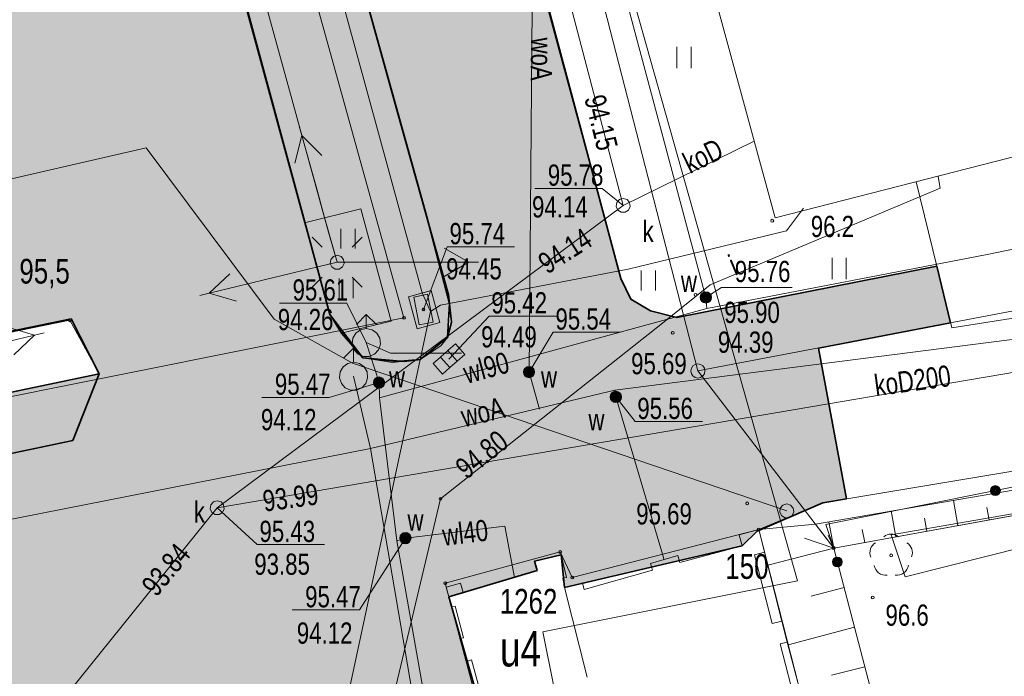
# Model space of a CAD drawing. Header units: metres. Extents: x -320 to 5572509, y -47 to 5960263.
# Tile 52 of 59: x 5572447 to 5572481, y 5960111 to 5960134. Entities that reach past the tile are written whole.
import ezdxf

# ---------------------------------------------------------------- set-up
doc = ezdxf.new("R2010")
doc.units = ezdxf.units.M
doc.header["$MEASUREMENT"] = 0
for name, color, linetype in [('202-Punkt_graniczny_stabilizowa', 7, 'Continuous'), ('203-Punkt_zalamania_granicy_dzi', 7, 'Continuous'), ('218-Granica_uzytku', 7, 'Continuous'), ('219-Linia_granicy', 7, 'Continuous'), ('312-Budynek__powierzchnia_', 7, 'Continuous'), ('312-Numer_ewidencyjny_budynku', 7, 'Continuous'), ('312-Numer_ewidencyjny_budynku-A', 7, 'Continuous'), ('403-Punkt_okreslonej_wysokosci', 7, 'Continuous'), ('403-Punkt_okreslonej_wysokosci-', 7, 'Continuous'), ('420-Krawedz_jezdni', 7, 'Continuous'), ('422-Kraweznik_jezdni', 7, 'Continuous'), ('801-Punkt_okreslonej_wysokosci', 7, 'Continuous'), ('801-Punkt_okreslonej_wysokosci-', 7, 'Continuous'), ('820-Skarpa_nieumocniona', 7, 'Continuous'), ('823-Szczyt_skarpy_nieumocninej', 7, 'Continuous'), ('902-Ogrodzenie_trwale_symb_', 7, 'Continuous'), ('903-Zywoplot', 7, 'Continuous'), ('922-Drzewo_lisciaste', 7, 'Continuous'), ('940-Trawnik_symb__poj_', 7, 'Continuous'), ('EGB_PunktGraniczny', 7, 'Continuous'), ('hydrant__punkt_', 7, 'Continuous'), ('komora_podziemna_-_przewod_tele', 7, 'Continuous'), ('kratka_sciekowa__punkt_', 7, 'Continuous'), ('kraweznik', 7, 'Continuous'), ('latarnia_na_slupie_lub_maszcie_', 7, 'Continuous'), ('Nowe_810-G Ogólne', 7, 'Continuous'), ('przewod_elektroenergetyczny__li', 7, 'Continuous'), ('przewod_elektroenergetyczny_nis', 7, 'Continuous'), ('przewod_inny__linia_', 7, 'Continuous'), ('przewod_inny__linia_-Atr1', 7, 'Continuous'), ('przewod_kanalizacyjny__linia_', 7, 'Continuous'), ('przewod_kanalizacyjny__linia_-A', 7, 'Continuous'), ('przewod_telekomunikacyjny__lini', 7, 'Continuous'), ('przewod_wodociagowy__linia_', 7, 'Continuous'), ('przewod_wodociagowy__linia_-Atr', 7, 'Continuous'), ('punkt_o_okreslonej_wysokosci__s', 7, 'Continuous'), ('rzedne_teren', 7, 'Continuous'), ('slup__punkt_', 7, 'Continuous'), ('slup_EN', 7, 'Continuous'), ('szafa_sterownicza_-_siec_teleko', 7, 'Continuous'), ('trawnik', 7, 'Continuous'), ('wlaz_okragly_-_siec_kanalizacyj', 7, 'Continuous'), ('ZAKRES', 7, 'Continuous'), ('zasuwa_-_siec_wodociagowa__punk', 7, 'Continuous')]:
    doc.layers.add(name, color=color, linetype=linetype)
doc.styles.add('GENERATED_STYLE_1', font='arial.ttf')

# ---------------------------------------------------------------- blocks, each defined once
blk = doc.blocks.new('Wypełnienie_31', base_point=(5572434.607, 5960129.98))
at = {"layer": 'Nowe_810-G Ogólne', "linetype": 'Continuous', "lineweight": 0, "true_color": 0x3f003f}
blk.add_hatch(color=208, dxfattribs=at).paths.add_polyline_path([(5572453.37, 5960154.502), (5572458.859, 5960158.602), (5572467.86, 5960124.95), (5572468.21, 5960124.22), (5572468.9, 5960123.8), (5572469.83, 5960123.57), (5572479.02, 5960125.38), (5572479.509, 5960123.378), (5572474.84, 5960122.49), (5572475.83, 5960117.16), (5572474.99, 5960117.02), (5572472.68, 5960116.02), (5572472.14, 5960115.5), (5572465.87, 5960114.02), (5572465.75, 5960115.18), (5572464.8, 5960114.95), (5572464.9, 5960114.62), (5572461.775, 5960113.69), (5572462.88, 5960109.82), (5572464.37, 5960110.27), (5572464.09, 5960110.12), (5572467.083, 5960096.479), (5572467.43, 5960093.63), (5572426.7, 5960085.51), (5572425.91, 5960084.54), (5572419.894, 5960118.328), (5572420.79, 5960116.24), (5572422.21, 5960114.9), (5572424.006, 5960114.545), (5572426.009, 5960114.587), (5572430.332, 5960115.45), (5572442.846, 5960118.046), (5572448.49, 5960119.22), (5572449.42, 5960121.58), (5572448.43, 5960123.52), (5572424.32, 5960118.54), (5572422.105, 5960131.15), (5572450.38, 5960152.269), (5572449.934, 5960151.928), (5572457.57, 5960123.68), (5572458.355, 5960122.58), (5572458.74, 5960122.14), (5572459.93, 5960122.017), (5572460.76, 5960122.08), (5572461.73, 5960122.86), (5572461.87, 5960123.41), (5572461.76, 5960124.37), (5572459.856, 5960131.211)])
at = {"layer": 'Nowe_810-G Ogólne', "color": 18, "lineweight": 35, "true_color": 0x030303}
for p, q in [((5572458.859, 5960158.602), (5572467.86, 5960124.95)), ((5572459.856, 5960131.211), (5572453.37, 5960154.502)), ((5572449.934, 5960151.928), (5572457.57, 5960123.68)), ((5572461.76, 5960124.37), (5572459.856, 5960131.211)), ((5572469.83, 5960123.57), (5572479.02, 5960125.38)), ((5572479.02, 5960125.38), (5572479.509, 5960123.378)), ((5572467.86, 5960124.95), (5572468.21, 5960124.22)), ((5572461.87, 5960123.41), (5572461.76, 5960124.37)), ((5572468.21, 5960124.22), (5572468.9, 5960123.8)), ((5572457.57, 5960123.68), (5572458.355, 5960122.58)), ((5572468.9, 5960123.8), (5572469.83, 5960123.57)), ((5572448.43, 5960123.52), (5572424.32, 5960118.54)), ((5572449.42, 5960121.58), (5572448.43, 5960123.52)), ((5572461.73, 5960122.86), (5572461.87, 5960123.41)), ((5572479.509, 5960123.378), (5572474.84, 5960122.49)), ((5572460.76, 5960122.08), (5572461.73, 5960122.86)), ((5572458.355, 5960122.58), (5572458.74, 5960122.14)), ((5572474.84, 5960122.49), (5572475.83, 5960117.16)), ((5572458.74, 5960122.14), (5572459.93, 5960122.017)), ((5572459.93, 5960122.017), (5572460.76, 5960122.08)), ((5572448.49, 5960119.22), (5572449.42, 5960121.58)), ((5572442.846, 5960118.046), (5572448.49, 5960119.22)), ((5572475.83, 5960117.16), (5572474.99, 5960117.02)), ((5572474.99, 5960117.02), (5572472.68, 5960116.02)), ((5572472.68, 5960116.02), (5572472.14, 5960115.5)), ((5572472.14, 5960115.5), (5572465.87, 5960114.02)), ((5572465.75, 5960115.18), (5572464.8, 5960114.95)), ((5572465.87, 5960114.02), (5572465.75, 5960115.18)), ((5572464.9, 5960114.62), (5572461.775, 5960113.69)), ((5572464.8, 5960114.95), (5572464.9, 5960114.62)), ((5572461.775, 5960113.69), (5572462.88, 5960109.82))]:
    blk.add_line(p, q, dxfattribs=at)
blk = doc.blocks.new('Wypełnienie_32', base_point=(5572434.607, 5960129.98))
at = {"layer": 'Nowe_810-G Ogólne', "linetype": 'Continuous', "lineweight": 0, "true_color": 0xbf00bf}
blk.add_hatch(color=212, dxfattribs=at).paths.add_polyline_path([(5572449.934, 5960151.928), (5572457.57, 5960123.68), (5572458.74, 5960122.14), (5572460.2, 5960122.017), (5572460.76, 5960122.08), (5572461.73, 5960122.86), (5572461.795, 5960124.061), (5572460.994, 5960127.128), (5572453.37, 5960154.502)])
at = {"layer": 'Nowe_810-G Ogólne', "color": 18, "lineweight": 35, "true_color": 0x030303}
for p, q in [((5572453.37, 5960154.502), (5572449.934, 5960151.928)), ((5572460.994, 5960127.128), (5572453.37, 5960154.502)), ((5572449.934, 5960151.928), (5572457.57, 5960123.68)), ((5572461.795, 5960124.061), (5572460.994, 5960127.128)), ((5572461.73, 5960122.86), (5572461.795, 5960124.061)), ((5572457.57, 5960123.68), (5572458.74, 5960122.14)), ((5572460.76, 5960122.08), (5572461.73, 5960122.86)), ((5572458.74, 5960122.14), (5572460.2, 5960122.017)), ((5572460.2, 5960122.017), (5572460.76, 5960122.08))]:
    blk.add_line(p, q, dxfattribs=at)
at = {"layer": 'Nowe_810-G Ogólne', "color": 7, "lineweight": 5, "insert": (5572452.5, 5960149.732), "char_height": 0.5, "attachment_point": 7, "style": 'GENERATED_STYLE_1'}
blk.add_mtext('\\A1;{\\pql;\\fArial|b0|i0|c238|p38;131,1 m\\fArial|b0|i0|c238|p38;\\A1{\\H.66x;\\S2^  ;}}', dxfattribs=at)
blk = doc.blocks.new('Wypełnienie_33', base_point=(5572434.607, 5960129.98))
at = {"layer": 'Nowe_810-G Ogólne', "linetype": 'Continuous', "lineweight": 0, "true_color": 0xbf00bf}
blk.add_hatch(color=212, dxfattribs=at).paths.add_polyline_path([(5572420.216, 5960129.739), (5572418.167, 5960128.209), (5572419.894, 5960118.328), (5572420.79, 5960116.24), (5572422.21, 5960114.9), (5572423.63, 5960114.57), (5572425.435, 5960114.527), (5572427.182, 5960114.797), (5572448.49, 5960119.22), (5572449.42, 5960121.58), (5572423.97, 5960116.3), (5572422.61, 5960117.41)])
at = {"layer": 'Nowe_810-G Ogólne', "color": 18, "lineweight": 35, "true_color": 0x030303}
for p, q in [((5572420.216, 5960129.739), (5572418.167, 5960128.209)), ((5572422.61, 5960117.41), (5572420.216, 5960129.739)), ((5572418.167, 5960128.209), (5572419.894, 5960118.328)), ((5572449.42, 5960121.58), (5572423.97, 5960116.3)), ((5572448.49, 5960119.22), (5572449.42, 5960121.58)), ((5572427.182, 5960114.797), (5572448.49, 5960119.22)), ((5572419.894, 5960118.328), (5572420.79, 5960116.24)), ((5572423.97, 5960116.3), (5572422.61, 5960117.41)), ((5572420.79, 5960116.24), (5572422.21, 5960114.9)), ((5572422.21, 5960114.9), (5572423.63, 5960114.57)), ((5572425.435, 5960114.527), (5572427.182, 5960114.797)), ((5572423.63, 5960114.57), (5572425.435, 5960114.527))]:
    blk.add_line(p, q, dxfattribs=at)
at = {"layer": 'Nowe_810-G Ogólne', "color": 7, "lineweight": 5, "insert": (5572437.032, 5960117.624), "char_height": 0.5, "attachment_point": 7, "style": 'GENERATED_STYLE_1'}
blk.add_mtext('\\A1;{\\pql;\\fArial|b0|i0|c238|p38;88,8 m\\fArial|b0|i0|c238|p38;\\A1{\\H.66x;\\S2^  ;}}', dxfattribs=at)
blk = doc.blocks.new('EGBP04_03')
at = {"layer": '203-Punkt_zalamania_granicy_dzi', "color": 7, "lineweight": 13}
blk.add_circle((0, 0), 0.05, dxfattribs=at)
blk = doc.blocks.new('EGBP04_2a')
at = {"layer": '202-Punkt_graniczny_stabilizowa', "color": 7, "lineweight": 13}
blk.add_circle((0, 0), 0.25, dxfattribs=at)
blk = doc.blocks.new('RTPW01')
at = {"layer": '801-Punkt_okreslonej_wysokosci', "color": 7, "lineweight": 13}
blk.add_circle((0, 0), 0.05, dxfattribs=at)
blk = doc.blocks.new('940P')
at = {"layer": '940-Trawnik_symb__poj_', "color": 7, "lineweight": 13}
for p, q in [((-0.25, -0.375), (-0.25, 0.375)), ((0.25, -0.375), (0.25, 0.375))]:
    blk.add_line(p, q, dxfattribs=at)
blk = doc.blocks.new('US05')
at = {"layer": 'kratka_sciekowa__punkt_', "color": 7, "lineweight": 13}
for p, q in [((-0.525, 0.25), (-0.175, 0.25)), ((-0.525, -0.25), (-0.525, 0.25)), ((-0.175, 0.25), (0.175, 0.25)), ((-0.175, -0.25), (-0.175, 0.25)), ((0.175, 0.25), (0.525, 0.25)), ((0.175, -0.25), (0.175, 0.25)), ((0.525, -0.25), (0.525, 0.25)), ((-0.525, -0.25), (-0.175, -0.25)), ((-0.175, -0.25), (0.175, -0.25)), ((0.175, -0.25), (0.525, -0.25))]:
    blk.add_line(p, q, dxfattribs=at)
blk = doc.blocks.new('US22')
at = {"layer": 'wlaz_okragly_-_siec_kanalizacyj', "color": 7, "lineweight": 13}
for p, q in [((-0.2475, -0.0356), (-0.2274, 0.1039)), ((-0.2274, 0.1039), (-0.1352, 0.2103)), ((-0.1352, 0.2103), (0, 0.25)), ((0, 0.25), (0.1352, 0.2103)), ((0.1352, 0.2103), (0.2274, 0.1039)), ((0.2274, 0.1039), (0.2475, -0.0356)), ((-0.1889, -0.1637), (-0.2475, -0.0356)), ((-0.0704, -0.2399), (-0.1889, -0.1637)), ((0.0704, -0.2399), (-0.0704, -0.2399)), ((0.1889, -0.1637), (0.0704, -0.2399)), ((0.2475, -0.0356), (0.1889, -0.1637))]:
    blk.add_line(p, q, dxfattribs=at)
blk = doc.blocks.new('US19')
at = {"layer": 'szafa_sterownicza_-_siec_teleko', "color": 7, "lineweight": 13}
for p, q in [((-0.5, 0.25), (0.5, 0.25)), ((-0.5, -0.25), (-0.5, 0.25)), ((0.5, -0.25), (0.5, 0.25)), ((-0.5, -0.25), (0.5, -0.25))]:
    blk.add_line(p, q, dxfattribs=at)
blk = doc.blocks.new('PW01')
at = {"layer": 'punkt_o_okreslonej_wysokosci__s', "color": 7, "lineweight": 13}
for p, q in [((-0.045, 0), (-0.0318, 0.0318)), ((-0.0318, -0.0318), (-0.045, 0)), ((-0.0318, 0.0318), (0, 0.045)), ((0, 0.045), (0.0318, 0.0318)), ((0.0318, 0.0318), (0.045, 0)), ((0.045, 0), (0.0318, -0.0318)), ((0, -0.045), (-0.0318, -0.0318)), ((0.0318, -0.0318), (0, -0.045))]:
    blk.add_line(p, q, dxfattribs=at)
blk = doc.blocks.new('US02')
at = {"layer": 'hydrant__punkt_', "color": 7, "lineweight": 13}
for p, q in [((0, 1), (-0.353, 0.647)), ((0, 1), (0.354, 0.647)), ((0, 0.5), (0, 1)), ((-0.3716, 0.3346), (-0.2034, 0.4568)), ((-0.2034, 0.4568), (0, 0.5)), ((0, 0.5), (0.2034, 0.4568)), ((0.2034, 0.4568), (0.3716, 0.3346)), ((-0.4973, -0.0523), (-0.4755, 0.1545)), ((-0.4755, 0.1545), (-0.3716, 0.3346)), ((0.3716, 0.3346), (0.4755, 0.1545)), ((0.4755, 0.1545), (0.4973, -0.0523)), ((-0.433, -0.25), (-0.4973, -0.0523)), ((-0.2939, -0.4045), (-0.433, -0.25)), ((0.433, -0.25), (0.2939, -0.4045)), ((0.4973, -0.0523), (0.433, -0.25)), ((-0.104, -0.4891), (-0.2939, -0.4045)), ((0.104, -0.4891), (-0.104, -0.4891)), ((0.2939, -0.4045), (0.104, -0.4891))]:
    blk.add_line(p, q, dxfattribs=at)
blk = doc.blocks.new('SUUS25')
at = {"layer": 'zasuwa_-_siec_wodociagowa__punk', "color": 7, "lineweight": 13}
for radius in [0.2, 0.18, 0.16, 0.14, 0.12, 0.1, 0.08, 0.06, 0.04, 0.02]:
    blk.add_circle((0, 0), radius, dxfattribs=at)
blk = doc.blocks.new('SM011')
at = {"layer": 'latarnia_na_slupie_lub_maszcie_', "color": 7, "lineweight": 13}
for p, q in [((-0.53, 0.531), (-0.883, 0.884)), ((0.531, 0.531), (0.884, 0.884)), ((-0.53, -0.53), (-0.883, -0.883)), ((0.531, -0.53), (0.884, -0.883))]:
    blk.add_line(p, q, dxfattribs=at)
blk = doc.blocks.new('SM04')
at = {"layer": 'slup__punkt_', "color": 7, "lineweight": 13}
for p, q in [((-0.2475, -0.0356), (-0.2274, 0.1039)), ((-0.2274, 0.1039), (-0.1352, 0.2103)), ((-0.1352, 0.2103), (0, 0.25)), ((0, 0.25), (0.1352, 0.2103)), ((0.1352, 0.2103), (0.2274, 0.1039)), ((0.2274, 0.1039), (0.2475, -0.0356)), ((-0.1889, -0.1637), (-0.2475, -0.0356)), ((-0.0704, -0.2399), (-0.1889, -0.1637)), ((0.0704, -0.2399), (-0.0704, -0.2399)), ((0.1889, -0.1637), (0.0704, -0.2399)), ((0.2475, -0.0356), (0.1889, -0.1637))]:
    blk.add_line(p, q, dxfattribs=at)
blk = doc.blocks.new('PE04')
at = {"layer": 'przewod_elektroenergetyczny_nis', "color": 7, "lineweight": 13}
for p, q in [((4.65, 0), (3.784, 0.5)), ((0.65, 0), (0, 0)), ((0.65, 0), (1.65, 0)), ((1.65, 0), (2.65, 0)), ((2.65, 0), (3.65, 0)), ((3.65, 0), (4.65, 0)), ((4.65, 0), (3.784, -0.5)), ((4.65, 0), (5, 0))]:
    blk.add_line(p, q, dxfattribs=at)
blk = doc.blocks.new('OBOP02_01')
at = {"layer": '922-Drzewo_lisciaste', "color": 7, "lineweight": 13}
blk.add_circle((0, 0), 0.05, dxfattribs=at)
for centre, radius, start, end in [((0, 0.35), 0.4, 50.114, 129.886), ((-0.35, 0.1), 0.4, 119.8482, 203.5195), ((0.35, 0.1), 0.4, 336.8845, 60.1518), ((-0.2, -0.3), 0.4, 187.477, 278.4788), ((0.2, -0.275), 0.425, 262.6459, 349.6289)]:
    blk.add_arc(centre, radius, start, end, dxfattribs=at)
blk = doc.blocks.new('PTTU04_01')
at = {"layer": 'trawnik', "color": 7, "lineweight": 13}
for p, q in [((-0.25, -0.35), (-0.25, 0.35)), ((0.25, -0.35), (0.25, 0.35))]:
    blk.add_line(p, q, dxfattribs=at)
blk = doc.blocks.new('RTPW02')
at = {"layer": 'rzedne_teren', "color": 7, "lineweight": 13}
blk.add_circle((0, 0), 0.05, dxfattribs=at)

msp = doc.modelspace()

# ---------------------------------------------------------------- linework, layer by layer
at = {"color": 7, "lineweight": 13, "flags": 128}
for points in [[(5572478.3, 5960128.37), (5572479.02, 5960125.38), (5572479.55, 5960123.21)], [(5572475.83, 5960117.16), (5572474.84, 5960122.49)]]:
    msp.add_lwpolyline(points, dxfattribs=at)
at = {"layer": '218-Granica_uzytku', "color": 3, "lineweight": 18, "flags": 128}
for points in [[(5572460.19, 5960123.56), (5572447.48, 5960169.35)], [(5572447.48, 5960169.35), (5572460.19, 5960123.56)], [(5572470.58, 5960121.68), (5572458.79, 5960167.49)], [(5572458.79, 5960167.49), (5572470.58, 5960121.68)], [(5572491.72, 5960125.7), (5572470.58, 5960121.68)], [(5572470.58, 5960121.68), (5572491.72, 5960125.7)], [(5572423.97, 5960116.3), (5572460.19, 5960123.56)], [(5572460.19, 5960123.56), (5572423.97, 5960116.3)], [(5572494.82, 5960118.95), (5572475.38, 5960115.42)], [(5572475.38, 5960115.42), (5572494.82, 5960118.95)], [(5572472.73, 5960116.07), (5572466.14, 5960114.38)], [(5572466.14, 5960114.38), (5572472.73, 5960116.07)], [(5572476.85, 5960099.97), (5572472.73, 5960116.07)], [(5572472.73, 5960116.07), (5572476.85, 5960099.97)], [(5572475.38, 5960115.42), (5572481.24, 5960093.01)], [(5572481.24, 5960093.01), (5572475.38, 5960115.42)], [(5572465.71, 5960115.28), (5572461.65, 5960114.18)], [(5572461.65, 5960114.18), (5572465.71, 5960115.28)], [(5572466.14, 5960114.38), (5572465.71, 5960115.28)], [(5572465.71, 5960115.28), (5572466.14, 5960114.38)], [(5572461.65, 5960114.18), (5572462.83, 5960109.77)], [(5572462.83, 5960109.77), (5572461.65, 5960114.18)]]:
    msp.add_lwpolyline(points, dxfattribs=at)
at = {"layer": '219-Linia_granicy', "color": 178, "lineweight": 18, "flags": 128}
for points in [[(5572460.19, 5960123.56), (5572447.48, 5960169.35)], [(5572470.58, 5960121.68), (5572458.79, 5960167.49)], [(5572491.72, 5960125.7), (5572470.58, 5960121.68)], [(5572460.19, 5960123.56), (5572423.97, 5960116.3)], [(5572475.38, 5960115.42), (5572470.58, 5960121.68)], [(5572494.82, 5960118.95), (5572475.38, 5960115.42)], [(5572472.73, 5960116.07), (5572466.14, 5960114.38)], [(5572476.85, 5960099.97), (5572472.73, 5960116.07)], [(5572481.24, 5960093.01), (5572475.38, 5960115.42)], [(5572465.71, 5960115.28), (5572461.65, 5960114.18)], [(5572466.14, 5960114.38), (5572465.71, 5960115.28)], [(5572462.83, 5960109.77), (5572461.65, 5960114.18)]]:
    msp.add_lwpolyline(points, dxfattribs=at)
at = {"layer": '312-Budynek__powierzchnia_', "color": 7, "lineweight": 13, "flags": 128}
for points in [[(5572473.31, 5960127.09), (5572467.94, 5960146.78)], [(5572485, 5960130.09), (5572473.31, 5960127.09)], [(5572472.04, 5960115.89), (5572472.73, 5960116.07)], [(5572472.73, 5960116.07), (5572472.93, 5960115.27)], [(5572472.14, 5960115.5), (5572472.04, 5960115.89)], [(5572469.94, 5960114.91), (5572472.14, 5960115.5)], [(5572464.8, 5960114.95), (5572465.75, 5960115.18)], [(5572465.75, 5960115.18), (5572465.93, 5960114.38)], [(5572468.91, 5960114.87), (5572469.87, 5960115.15)], [(5572469.87, 5960115.15), (5572469.94, 5960114.91)], [(5572472.93, 5960115.27), (5572472.58, 5960115.18)], [(5572472.58, 5960115.18), (5572473.2, 5960112.75)], [(5572462.28, 5960113.85), (5572464.9, 5960114.62)], [(5572464.9, 5960114.62), (5572464.8, 5960114.95)], [(5572466.56, 5960113.95), (5572468.98, 5960114.64)], [(5572468.98, 5960114.64), (5572468.91, 5960114.87)], [(5572465.93, 5960114.38), (5572465.8, 5960114.35)], [(5572465.8, 5960114.35), (5572465.87, 5960114.02)], [(5572461.68, 5960114.04), (5572462.19, 5960114.18)], [(5572461.87, 5960113.34), (5572461.68, 5960114.04)], [(5572462.19, 5960114.18), (5572462.28, 5960113.85)], [(5572465.87, 5960114.02), (5572466.5, 5960114.18)], [(5572465.87, 5960114.02), (5572466.67, 5960110.85)], [(5572466.67, 5960110.85), (5572465.87, 5960114.02)], [(5572466.5, 5960114.18), (5572466.56, 5960113.95)], [(5572462, 5960113.37), (5572461.87, 5960113.34)], [(5572462.29, 5960112.25), (5572462, 5960113.37)], [(5572473.2, 5960112.75), (5572473.55, 5960112.84)], [(5572473.55, 5960112.84), (5572473.74, 5960112.09)], [(5572462.17, 5960112.22), (5572462.29, 5960112.25)], [(5572462.4, 5960111.41), (5572462.17, 5960112.22)], [(5572473.74, 5960112.09), (5572473.49, 5960112.03)], [(5572473.49, 5960112.03), (5572474.07, 5960109.79)], [(5572462.58, 5960111.47), (5572462.4, 5960111.41)], [(5572462.91, 5960110.26), (5572462.58, 5960111.47)]]:
    msp.add_lwpolyline(points, dxfattribs=at)
at = {"layer": '420-Krawedz_jezdni', "color": 7, "lineweight": 13, "flags": 128}
msp.add_lwpolyline([(5572478.3, 5960128.37), (5572479.02, 5960125.38), (5572479.55, 5960123.21)], dxfattribs=at)
at = {"layer": '422-Kraweznik_jezdni', "color": 7, "lineweight": 13, "flags": 128}
for points in [[(5572455.38, 5960147.24), (5572460.78, 5960127.9)], [(5572464.15, 5960138.66), (5572467.86, 5960124.95)], [(5572460.78, 5960127.9), (5572461.76, 5960124.37)], [(5572479.55, 5960123.21), (5572497.52, 5960126.03), (5572497.98, 5960126.89)], [(5572469.83, 5960123.57), (5572479.02, 5960125.38)], [(5572467.86, 5960124.95), (5572468.21, 5960124.22)], [(5572461.76, 5960124.37), (5572461.87, 5960123.41)], [(5572468.21, 5960124.22), (5572468.9, 5960123.8)], [(5572468.9, 5960123.8), (5572469.83, 5960123.57)], [(5572461.87, 5960123.41), (5572461.73, 5960122.86)], [(5572461.73, 5960122.86), (5572461.49, 5960122.57)], [(5572461.49, 5960122.57), (5572460.76, 5960122.08)], [(5572475.83, 5960117.16), (5572474.84, 5960122.49)], [(5572459.79, 5960121.98), (5572458.74, 5960122.14)], [(5572460.76, 5960122.08), (5572459.79, 5960121.98)], [(5572472.73, 5960116.07), (5572474.99, 5960117.02), (5572485.74, 5960118.81), (5572489.95, 5960119.63), (5572503.142, 5960121.912)]]:
    msp.add_lwpolyline(points, dxfattribs=at)
at = {"layer": '820-Skarpa_nieumocniona', "color": 7, "lineweight": 13, "flags": 128}
for points in [[(5572479.77, 5960116.22), (5572479.62, 5960117.1)], [(5572477.58, 5960115.82), (5572477.41, 5960116.73)], [(5572480.88, 5960116.42), (5572480.79, 5960116.85)], [(5572478.67, 5960116.02), (5572478.59, 5960116.47)], [(5572475.38, 5960115.42), (5572475.21, 5960116.35)], [(5572476.48, 5960115.62), (5572476.39, 5960116.08)], [(5572475.38, 5960115.42), (5572474.35, 5960115.77)], [(5572475.38, 5960115.42), (5572475.19, 5960115.87)], [(5572475.38, 5960115.42), (5572473.05, 5960114.81)], [(5572475.75, 5960114.02), (5572474.58, 5960113.72)], [(5572476.11, 5960112.62), (5572473.77, 5960112)], [(5572476.48, 5960111.22), (5572475.3, 5960110.92)]]:
    msp.add_lwpolyline(points, dxfattribs=at)
at = {"layer": '823-Szczyt_skarpy_nieumocninej', "color": 7, "lineweight": 13, "flags": 128}
for points in [[(5572495.19, 5960119.02), (5572486.36, 5960117.41), (5572475.38, 5960115.42), (5572474.74, 5960116.26), (5572486.52, 5960118.29), (5572493.85, 5960119.13)], [(5572475.38, 5960115.42), (5572481.24, 5960093.01), (5572479.92, 5960092.67), (5572476.85, 5960099.97), (5572476.07, 5960103), (5572475.82, 5960103.97), (5572475.1, 5960105.97), (5572475.06, 5960106.96), (5572474.5, 5960109.15), (5572474.32, 5960109.86), (5572473.74, 5960112.09), (5572473.55, 5960112.84), (5572472.93, 5960115.27), (5572472.73, 5960116.07), (5572474.74, 5960116.26)]]:
    msp.add_lwpolyline(points, close=True, dxfattribs=at)
at = {"layer": '902-Ogrodzenie_trwale_symb_', "color": 7, "lineweight": 13, "flags": 128}
msp.add_lwpolyline([(5572503.21, 5960121.582), (5572493.34, 5960119.9), (5572475.1, 5960116.25), (5572475.38, 5960115.42), (5572481.24, 5960093.01), (5572487.23, 5960070.08)], dxfattribs=at)
at = {"layer": '902-Ogrodzenie_trwale_symb_', "color": 7, "lineweight": 13}
for centre, radius in [((5572481.095, 5960117.45), 0.175), ((5572481.095, 5960117.45), 0.157), ((5572481.095, 5960117.45), 0.14), ((5572481.095, 5960117.45), 0.122), ((5572481.095, 5960117.45), 0.105), ((5572481.095, 5960117.45), 0.0875), ((5572481.095, 5960117.45), 0.07), ((5572481.095, 5960117.45), 0.0525), ((5572481.095, 5960117.45), 0.035), ((5572475.509, 5960114.927), 0.175), ((5572475.509, 5960114.927), 0.157), ((5572475.509, 5960114.927), 0.14), ((5572475.509, 5960114.927), 0.122), ((5572475.509, 5960114.927), 0.105), ((5572475.509, 5960114.927), 0.0875), ((5572475.509, 5960114.927), 0.07), ((5572475.509, 5960114.927), 0.0525), ((5572475.509, 5960114.927), 0.035)]:
    msp.add_circle(centre, radius, dxfattribs=at)
at = {"layer": '903-Zywoplot', "color": 7, "lineweight": 13, "flags": 128}
for points in [[(5572477.91, 5960114.4), (5572477.41, 5960115.89), (5572487.74, 5960117.68), (5572503.347, 5960120.924)], [(5572503.47, 5960120.334), (5572487.81, 5960116.9), (5572477.91, 5960114.4)]]:
    msp.add_lwpolyline(points, dxfattribs=at)
at = {"layer": 'komora_podziemna_-_przewod_tele', "color": 30, "lineweight": 18, "flags": 128}
msp.add_lwpolyline([(5572461.15, 5960124.52), (5572461.46, 5960123.39), (5572460.66, 5960123.17), (5572460.35, 5960124.3)], close=True, dxfattribs=at)
at = {"layer": 'kraweznik', "color": 7, "lineweight": 13, "flags": 128}
for points in [[(5572417.996, 5960142.349), (5572417.81, 5960142.33), (5572415.9, 5960140.6), (5572414.44, 5960148.94), (5572416.68, 5960148.47), (5572423.75, 5960149.61), (5572430.43, 5960154.23), (5572432.37, 5960151.37), (5572439.13, 5960156.12), (5572440.8, 5960153.17), (5572447.23, 5960157.86), (5572449.06, 5960154.84), (5572456.67, 5960126.92), (5572457.57, 5960123.68), (5572457.97, 5960123.02)], [(5572448.38, 5960123.47), (5572424.32, 5960118.54), (5572420.1, 5960142.56), (5572417.81, 5960142.33)], [(5572448.38, 5960123.47), (5572449.42, 5960121.58)], [(5572457.97, 5960123.02), (5572458.74, 5960122.14)], [(5572449.42, 5960121.58), (5572448.49, 5960119.22), (5572443.25, 5960118.13)]]:
    msp.add_lwpolyline(points, dxfattribs=at)
at = {"layer": 'przewod_elektroenergetyczny__li', "color": 1, "lineweight": 18, "flags": 128}
msp.add_lwpolyline([(5572443.62, 5960167.89), (5572446.81, 5960164.17), (5572449.17, 5960157.26), (5572450.31, 5960152.83), (5572450.4, 5960152.11), (5572450.66, 5960151.67), (5572452.71, 5960144.06), (5572457.52, 5960126.59), (5572457.83, 5960125.52)], dxfattribs=at)
at = {"layer": 'przewod_inny__linia_', "color": 7, "lineweight": 13, "flags": 128}
msp.add_lwpolyline([(5572433.762, 5960052.195), (5572433.34, 5960053.97), (5572427.73, 5960082.35), (5572427.21, 5960084.14), (5572433.78, 5960085.74), (5572435.13, 5960085.21), (5572446.3, 5960087.75), (5572450.19, 5960089.61), (5572459.12, 5960091.48), (5572458.21, 5960100.55), (5572459.67, 5960109.54), (5572461.48, 5960117.16), (5572469.39, 5960123.42), (5572471.01, 5960124.72), (5572479.14, 5960128.14), (5572479.07, 5960128.56)], dxfattribs=at)
at = {"layer": 'przewod_kanalizacyjny__linia_', "color": 34, "lineweight": 18, "flags": 128}
for points in [[(5572461.58, 5960151.78), (5572467.94, 5960127.53)], [(5572467.94, 5960127.53), (5572472.57, 5960129.8)], [(5572502.507, 5960124.967), (5572501.36, 5960124.81), (5572490.36, 5960123.1), (5572453.59, 5960116.84), (5572467.94, 5960127.53), (5572453.59, 5960116.84), (5572437.52, 5960096.89), (5572426.7, 5960083.78)]]:
    msp.add_lwpolyline(points, dxfattribs=at)
at = {"layer": 'przewod_telekomunikacyjny__lini', "color": 30, "lineweight": 18, "flags": 128}
for points in [[(5572461.13, 5960123.78), (5572460.83, 5960124.44), (5572452.78, 5960153.93), (5572448.33, 5960170.33), (5572452.99, 5960190.69)], [(5572473.72, 5960116.73), (5572458.37, 5960121.95), (5572455.6, 5960123.51), (5572451.08, 5960129.57), (5572435.76, 5960126.04), (5572412.74, 5960120.84), (5572411.82, 5960116.12), (5572415.14, 5960098.72), (5572418.22, 5960085.33), (5572417.09, 5960082.04), (5572417.18, 5960081.37)], [(5572453.64, 5960088.89), (5572461.13, 5960123.78), (5572461.48, 5960124), (5572468.11, 5960125.28), (5572473.71, 5960126.63), (5572474.31, 5960127.43)]]:
    msp.add_lwpolyline(points, dxfattribs=at)
at = {"layer": 'przewod_wodociagowy__linia_', "color": 7, "lineweight": 20, "flags": 128}
for points in [[(5572470.89, 5960123.89), (5572470.86, 5960124.28), (5572461.46, 5960159.48), (5572463.12, 5960160.26)], [(5572464.98, 5960120.33), (5572464.61, 5960121.64), (5572464.76, 5960138.84), (5572459.9, 5960155.73), (5572463.83, 5960157.05), (5572463.96, 5960157.09)], [(5572459.32, 5960120.73), (5572470.89, 5960123.89), (5572480.8, 5960125.8), (5572488.78, 5960127.45), (5572495.32, 5960126.89), (5572500.59, 5960127.87), (5572501.866, 5960128.046)], [(5572467.64, 5960121), (5572496.56, 5960124.69), (5572502.422, 5960125.376)], [(5572423.96, 5960088.84), (5572424.25, 5960088.85), (5572437.01, 5960090.95), (5572453.52, 5960093.67), (5572462.8, 5960095.46), (5572463.49, 5960095.6), (5572459.94, 5960115.68), (5572459.32, 5960120.73), (5572459.31, 5960121.27), (5572458.86, 5960122.68)], [(5572458.41, 5960121.49), (5572459.01, 5960118.94), (5572463.47, 5960092.82), (5572455.89, 5960091.3), (5572437.74, 5960087.68), (5572439.2, 5960083.59)], [(5572459.01, 5960118.94), (5572467.64, 5960121)], [(5572467.64, 5960121), (5572467.68, 5960120.76), (5572469.36, 5960115.09), (5572469.38, 5960115.01)], [(5572419.95, 5960111.06), (5572440.45, 5960115.28), (5572459.01, 5960118.94)], [(5572459.94, 5960115.68), (5572460.24, 5960115.77), (5572463.75, 5960116.19), (5572464.1, 5960114.38)]]:
    msp.add_lwpolyline(points, dxfattribs=at)
at = {"layer": 'punkt_o_okreslonej_wysokosci__s', "color": 34, "lineweight": 18, "flags": 128}
for points in [[(5572467.94, 5960127.53), (5572467.198, 5960128.135), (5572464.817, 5960128.135)], [(5572461.78, 5960122.1), (5572463.201, 5960123.62), (5572465.582, 5960123.62)], [(5572453.59, 5960116.84), (5572455.003, 5960115.541), (5572457.384, 5960115.541)]]:
    msp.add_lwpolyline(points, dxfattribs=at)
at = {"layer": 'punkt_o_okreslonej_wysokosci__s', "color": 30, "lineweight": 18, "flags": 128}
msp.add_lwpolyline([(5572460.88, 5960123.85), (5572461.719, 5960126.067), (5572464.101, 5960126.067)], dxfattribs=at)
at = {"layer": 'punkt_o_okreslonej_wysokosci__s', "color": 7, "lineweight": 13, "flags": 128}
for points in [[(5572470.86, 5960124.28), (5572471.41, 5960124.63), (5572473.915, 5960124.63)], [(5572458.86, 5960122.68), (5572459.72, 5960122.31), (5572462.225, 5960122.31)]]:
    msp.add_lwpolyline(points, dxfattribs=at)
at = {"layer": 'punkt_o_okreslonej_wysokosci__s', "color": 7, "lineweight": 20, "flags": 128}
for points in [[(5572458.86, 5960122.68), (5572458.176, 5960124.075), (5572455.795, 5960124.075)], [(5572464.61, 5960121.64), (5572465.464, 5960123.048), (5572467.845, 5960123.048)], [(5572459.31, 5960121.27), (5572457.552, 5960120.745), (5572455.171, 5960120.745)], [(5572467.68, 5960120.76), (5572468.359, 5960119.888), (5572470.74, 5960119.888)], [(5572460.24, 5960115.77), (5572458.62, 5960113.231), (5572456.239, 5960113.231)]]:
    msp.add_lwpolyline(points, dxfattribs=at)
at = {"layer": 'trawnik', "color": 7, "lineweight": 13, "flags": 128}
msp.add_lwpolyline([(5572456.67, 5960126.92), (5572458.67, 5960127.41), (5572459.74, 5960123.44), (5572457.97, 5960123.02), (5572457.57, 5960123.68)], close=True, dxfattribs=at)
for points in [[(5572448.38, 5960123.47), (5572424.32, 5960118.54)], [(5572449.42, 5960121.58), (5572448.38, 5960123.47)], [(5572424.58, 5960116.27), (5572449.42, 5960121.58)]]:
    msp.add_lwpolyline(points, dxfattribs=at)
at = {"layer": 'ZAKRES', "color": 7, "lineweight": 13, "flags": 128}
msp.add_lwpolyline([(5572411.424, 5960168.614), (5572426.913, 5960081.006), (5572469.699, 5960089.619), (5572465.103, 5960112.452), (5572474.101, 5960114.263), (5572450.557, 5960197.688)], close=True, dxfattribs=at)

# ---------------------------------------------------------------- block references
at = {"layer": '202-Punkt_graniczny_stabilizowa', "color": 7, "lineweight": 13}
msp.add_blockref('EGBP04_2a', (5572470.58, 5960121.68), dxfattribs=at)
at = {"layer": '203-Punkt_zalamania_granicy_dzi', "color": 7, "lineweight": 13}
for p in [(5572460.19, 5960123.56), (5572472.73, 5960116.07), (5572465.71, 5960115.28), (5572475.38, 5960115.42), (5572466.14, 5960114.38), (5572461.65, 5960114.18)]:
    msp.add_blockref('EGBP04_03', p, dxfattribs=at)
at = {"layer": '403-Punkt_okreslonej_wysokosci', "color": 7, "lineweight": 13, "rotation": 0.0008399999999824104}
for p in [(5572470.5, 5960124.37), (5572469.69, 5960123.03), (5572472.32, 5960117)]:
    msp.add_blockref('RTPW01', p, dxfattribs=at)
at = {"layer": '801-Punkt_okreslonej_wysokosci', "color": 7, "lineweight": 13, "rotation": 0.0008399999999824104}
for p in [(5572473.21, 5960126.99), (5572476.76, 5960113.67)]:
    msp.add_blockref('RTPW01', p, dxfattribs=at)
at = {"layer": '922-Drzewo_lisciaste', "color": 7, "lineweight": 13, "rotation": 0.0008399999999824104}
msp.add_blockref('OBOP02_01', (5572477.41, 5960115.16), dxfattribs=at)
at = {"layer": '940-Trawnik_symb__poj_', "color": 7, "lineweight": 13, "rotation": 0.0008399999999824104}
for p in [(5572470.09, 5960132.76), (5572475.57, 5960125.3)]:
    msp.add_blockref('940P', p, dxfattribs=at)
at = {"layer": 'EGB_PunktGraniczny', "color": 3, "lineweight": 18}
msp.add_blockref('EGBP04_03', (5572460.19, 5960123.56), dxfattribs=at)
at = {"layer": 'hydrant__punkt_', "color": 7, "lineweight": 13}
msp.add_blockref('US02', (5572458.86, 5960122.68), dxfattribs=at)
at = {"layer": 'hydrant__punkt_', "color": 7, "lineweight": 13, "rotation": 0.0008399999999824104}
msp.add_blockref('US02', (5572458.41, 5960121.49), dxfattribs=at)
at = {"layer": 'kratka_sciekowa__punkt_', "color": 7, "lineweight": 13, "rotation": 41.28734000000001}
msp.add_blockref('US05', (5572461.78, 5960122.1), dxfattribs=at)
at = {"layer": 'latarnia_na_slupie_lub_maszcie_', "color": 7, "lineweight": 13, "rotation": 0.0008399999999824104}
msp.add_blockref('SM011', (5572457.83, 5960125.52), dxfattribs=at)
at = {"layer": 'Nowe_810-G Ogólne', "color": 6, "lineweight": 50}
for name in ['Wypełnienie_31', 'Wypełnienie_32', 'Wypełnienie_33']:
    msp.add_blockref(name, (5572434.607, 5960129.98), dxfattribs=at)
at = {"layer": 'przewod_elektroenergetyczny_nis', "color": 1, "lineweight": 18}
for p, rotation in [((5572457.83, 5960125.52), 105.61331), ((5572457.83, 5960125.52), 193.5565999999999), ((5572442.61, 5960121.85), 13.55618)]:
    msp.add_blockref('PE04', p, dxfattribs=dict(at, rotation=rotation))
at = {"layer": 'punkt_o_okreslonej_wysokosci__s', "color": 30, "lineweight": 18, "rotation": 281.29936}
msp.add_blockref('PW01', (5572460.88, 5960123.85), dxfattribs=at)
at = {"layer": 'punkt_o_okreslonej_wysokosci__s', "color": 7, "lineweight": 13, "rotation": 0.0008399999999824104}
msp.add_blockref('PW01', (5572461.48, 5960117.16), dxfattribs=at)
at = {"layer": 'rzedne_teren', "color": 7, "lineweight": 13}
msp.add_blockref('RTPW02', (5572448.38, 5960123.47), dxfattribs=at)
at = {"layer": 'slup__punkt_', "color": 7, "lineweight": 13}
msp.add_blockref('SM04', (5572457.83, 5960125.52), dxfattribs=at)
at = {"layer": 'slup__punkt_', "color": 7, "lineweight": 13, "rotation": 0.0008399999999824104}
msp.add_blockref('SM04', (5572473.72, 5960116.73), dxfattribs=at)
at = {"layer": 'slup_EN', "color": 1, "lineweight": 18}
msp.add_blockref('PE04', (5572457.83, 5960125.52), dxfattribs=at)
at = {"layer": 'szafa_sterownicza_-_siec_teleko', "color": 7, "lineweight": 13, "rotation": 281.29936}
msp.add_blockref('US19', (5572460.88, 5960123.85), dxfattribs=at)
at = {"layer": 'trawnik', "color": 7, "lineweight": 13}
for p in [(5572458.21, 5960126.357), (5572468.83, 5960124.88), (5572458.15, 5960124.6)]:
    msp.add_blockref('PTTU04_01', p, dxfattribs=at)
at = {"layer": 'wlaz_okragly_-_siec_kanalizacyj', "color": 7, "lineweight": 13, "rotation": 0.0008399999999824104}
for p in [(5572467.94, 5960127.53), (5572453.59, 5960116.84)]:
    msp.add_blockref('US22', p, dxfattribs=at)
at = {"layer": 'zasuwa_-_siec_wodociagowa__punk', "color": 7, "lineweight": 13}
for p in [(5572470.86, 5960124.28), (5572459.31, 5960121.27), (5572460.24, 5960115.77)]:
    msp.add_blockref('SUUS25', p, dxfattribs=at)
for p, rotation in [((5572464.61, 5960121.64), 357.222), ((5572467.68, 5960120.76), 9.459530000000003)]:
    msp.add_blockref('SUUS25', p, dxfattribs=dict(at, rotation=rotation))

# ---------------------------------------------------------------- texts
at = {"layer": '312-Numer_ewidencyjny_budynku', "color": 7, "lineweight": 13, "char_height": 0.875, "attachment_point": 7, "style": 'GENERATED_STYLE_1'}
for s, insert in [('\\A1;{\\W0.750000x;\\pql;\\fArial|b0|i0|c238|p38;150}', (5572471.548, 5960114.317)), ('\\A1;{\\W0.750000x;\\pql;\\fArial|b0|i0|c238|p38;1262}', (5572463.575, 5960113.087))]:
    msp.add_mtext(s, dxfattribs=dict(at, insert=insert))
at = {"layer": '312-Numer_ewidencyjny_budynku-A', "color": 7, "lineweight": 13, "insert": (5572463.583, 5960111.217), "char_height": 1.25, "attachment_point": 7, "style": 'GENERATED_STYLE_1'}
msp.add_mtext('\\A1;{\\W0.750000x;\\pql;\\fArial|b0|i0|c238|p38;u4}', dxfattribs=at)
at = {"layer": '403-Punkt_okreslonej_wysokosci-', "color": 7, "lineweight": 13, "char_height": 0.75, "attachment_point": 7, "style": 'GENERATED_STYLE_1'}
for s, insert in [('\\A1;{\\W0.750000x;\\pql;\\fArial|b0|i0|c238|p38;95.76}', (5572471.884, 5960124.812)), ('\\A1;{\\W0.750000x;\\pql;\\fArial|b0|i0|c238|p38;95.69}', (5572468.219, 5960121.553)), ('\\A1;{\\W0.750000x;\\pql;\\fArial|b0|i0|c238|p38;95.69}', (5572468.4, 5960116.243))]:
    msp.add_mtext(s, dxfattribs=dict(at, insert=insert))
at = {"layer": '801-Punkt_okreslonej_wysokosci-', "color": 7, "lineweight": 13, "char_height": 0.75, "attachment_point": 7, "style": 'GENERATED_STYLE_1'}
for s, insert in [('\\A1;{\\W0.750000x;\\pql;\\fArial|b0|i0|c238|p38;96.2}', (5572474.57, 5960126.403)), ('\\A1;{\\W0.750000x;\\pql;\\fArial|b0|i0|c238|p38;96.6}', (5572477.21, 5960112.663))]:
    msp.add_mtext(s, dxfattribs=dict(at, insert=insert))
at = {"layer": 'przewod_inny__linia_-Atr1', "color": 7, "lineweight": 13, "insert": (5572471.735, 5960125.387), "char_height": 0.75, "attachment_point": 4, "rotation": 22.815, "style": 'GENERATED_STYLE_1'}
msp.add_mtext('\\A1;{\\W0.750000x;\\pql;\\fArial|b0|i0|c238|p38;i}', dxfattribs=at)
at = {"layer": 'przewod_kanalizacyjny__linia_-A', "color": 34, "lineweight": 18, "char_height": 0.75, "attachment_point": 4, "style": 'GENERATED_STYLE_1'}
for s, insert, rotation in [('\\A1;{\\W0.750000x;\\pql;\\fArial|b0|i0|c238|p38;koD}', (5572470.133, 5960128.97), 26.118), ('\\A1;{\\W0.750000x;\\pql;\\fArial|b0|i0|c238|p38;koD200}', (5572476.824, 5960121.155), 7.697)]:
    msp.add_mtext(s, dxfattribs=dict(at, insert=insert, rotation=rotation))
at = {"layer": 'przewod_wodociagowy__linia_-Atr', "color": 7, "lineweight": 20, "char_height": 0.75, "style": 'GENERATED_STYLE_1'}
for s, insert, attachment_point, rotation in [('\\A1;{\\W0.750000x;\\pql;\\fArial|b0|i0|c238|p38;woA}', (5572465.051, 5960133.468), 4, 269.61), ('\\A1;{\\W0.750000x;\\pql;\\fArial|b0|i0|c238|p38;wl90}', (5572462.417, 5960121.21), 7, 15.276), ('\\A1;{\\W0.750000x;\\pql;\\fArial|b0|i0|c238|p38;woA}', (5572462.232, 5960120.046), 4, 13.426), ('\\A1;{\\W0.750000x;\\pql;\\fArial|b0|i0|c238|p38;woA}', (5572462.232, 5960120.046), 4, 13.426), ('\\A1;{\\W0.750000x;\\pql;\\fArial|b0|i0|c238|p38;wl40}', (5572461.598, 5960115.485), 7, 6.823)]:
    msp.add_mtext(s, dxfattribs=dict(at, insert=insert, attachment_point=attachment_point, rotation=rotation))
at = {"layer": 'punkt_o_okreslonej_wysokosci__s', "color": 34, "lineweight": 18, "char_height": 0.75, "attachment_point": 7, "style": 'GENERATED_STYLE_1'}
for s, insert, rotation in [('\\A1;{\\W0.750000x;\\pql;\\fArial|b0|i0|c238|p38;94.15}', (5572466.55, 5960131.322), 284.036), ('\\A1;{\\W0.750000x;\\pql;\\fArial|b0|i0|c238|p38;94.14}', (5572465.263, 5960125.074), 32.6), ('\\A1;{\\W0.750000x;\\pql;\\fArial|b0|i0|c238|p38;93.99}', (5572455.258, 5960116.693), 7.776), ('\\A1;{\\W0.750000x;\\pql;\\fArial|b0|i0|c238|p38;93.84}', (5572451.448, 5960113.655), 50.32)]:
    msp.add_mtext(s, dxfattribs=dict(at, insert=insert, rotation=rotation))
for s, insert in [('\\A1;{\\W0.750000x;\\pql;\\fArial|b0|i0|c238|p38;95.78}', (5572465.274, 5960128.218)), ('\\A1;{\\W0.750000x;\\pql;\\fArial|b0|i0|c238|p38;94.14}', (5572464.718, 5960127.095)), ('\\A1;{\\W0.750000x;\\pql;\\fArial|b0|i0|c238|p38;95.42}', (5572463.281, 5960123.703)), ('\\A1;{\\W0.750000x;\\pql;\\fArial|b0|i0|c238|p38;94.49}', (5572462.918, 5960122.501)), ('\\A1;{\\W0.750000x;\\pql;\\fArial|b0|i0|c238|p38;95.43}', (5572455.083, 5960115.624)), ('\\A1;{\\W0.750000x;\\pql;\\fArial|b0|i0|c238|p38;93.85}', (5572454.899, 5960114.464))]:
    msp.add_mtext(s, dxfattribs=dict(at, insert=insert))
at = {"layer": 'punkt_o_okreslonej_wysokosci__s', "color": 30, "lineweight": 18, "char_height": 0.75, "attachment_point": 7, "style": 'GENERATED_STYLE_1'}
for s, insert in [('\\A1;{\\W0.750000x;\\pql;\\fArial|b0|i0|c238|p38;95.74}', (5572461.8, 5960126.15)), ('\\A1;{\\W0.750000x;\\pql;\\fArial|b0|i0|c238|p38;94.45}', (5572461.682, 5960124.904))]:
    msp.add_mtext(s, dxfattribs=dict(at, insert=insert))
at = {"layer": 'punkt_o_okreslonej_wysokosci__s', "color": 7, "lineweight": 20, "char_height": 0.75, "attachment_point": 7, "style": 'GENERATED_STYLE_1'}
for s, insert in [('\\A1;{\\W0.750000x;\\pql;\\fArial|b0|i0|c238|p38;95.61}', (5572456.253, 5960124.158)), ('\\A1;{\\W0.750000x;\\pql;\\fArial|b0|i0|c238|p38;95.90}', (5572471.51, 5960123.366)), ('\\A1;{\\W0.750000x;\\pql;\\fArial|b0|i0|c238|p38;94.26}', (5572455.731, 5960123.113)), ('\\A1;{\\W0.750000x;\\pql;\\fArial|b0|i0|c238|p38;95.54}', (5572465.545, 5960123.131)), ('\\A1;{\\W0.750000x;\\pql;\\fArial|b0|i0|c238|p38;94.39}', (5572471.287, 5960122.312)), ('\\A1;{\\W0.750000x;\\pql;\\fArial|b0|i0|c238|p38;95.47}', (5572455.628, 5960120.829)), ('\\A1;{\\W0.750000x;\\pql;\\fArial|b0|i0|c238|p38;95.56}', (5572468.439, 5960119.971)), ('\\A1;{\\W0.750000x;\\pql;\\fArial|b0|i0|c238|p38;94.12}', (5572455.134, 5960119.574)), ('\\A1;{\\W0.750000x;\\pql;\\fArial|b0|i0|c238|p38;95.47}', (5572456.697, 5960113.314)), ('\\A1;{\\W0.750000x;\\pql;\\fArial|b0|i0|c238|p38;94.12}', (5572456.403, 5960112.028))]:
    msp.add_mtext(s, dxfattribs=dict(at, insert=insert))
at = {"layer": 'punkt_o_okreslonej_wysokosci__s', "color": 7, "lineweight": 13, "insert": (5572462.171, 5960118.115), "char_height": 0.75, "attachment_point": 4, "rotation": 38.358, "style": 'GENERATED_STYLE_1'}
msp.add_mtext('\\A1;{\\W0.750000x;\\pql;\\fArial|b0|i0|c238|p38;94.80}', dxfattribs=at)
at = {"layer": 'rzedne_teren', "color": 7, "lineweight": 13, "insert": (5572446.596, 5960125.643), "char_height": 0.875, "attachment_point": 1, "style": 'GENERATED_STYLE_1'}
msp.add_mtext('\\A1;{\\W0.750000x;\\pql;\\fArial|b0|i0|c238|p38;95,5}', dxfattribs=at)
at = {"layer": 'wlaz_okragly_-_siec_kanalizacyj', "color": 7, "lineweight": 13, "char_height": 0.75, "attachment_point": 7, "style": 'GENERATED_STYLE_1'}
for insert in [(5572468.625, 5960126.238), (5572452.76, 5960116.321)]:
    msp.add_mtext('\\A1;{\\W0.750000x;\\pql;\\fArial|b0|i0|c238|p38;k}', dxfattribs=dict(at, insert=insert))
at = {"layer": 'zasuwa_-_siec_wodociagowa__punk', "color": 7, "lineweight": 13, "char_height": 0.75, "attachment_point": 7, "style": 'GENERATED_STYLE_1'}
for insert in [(5572469.98, 5960124.469), (5572459.66, 5960121.096), (5572465.034, 5960121.092), (5572466.71, 5960119.586), (5572460.315, 5960116.036)]:
    msp.add_mtext('\\A1;{\\W0.750000x;\\pql;\\fArial|b0|i0|c238|p38;w}', dxfattribs=dict(at, insert=insert))

doc.saveas('drawing.dxf')
